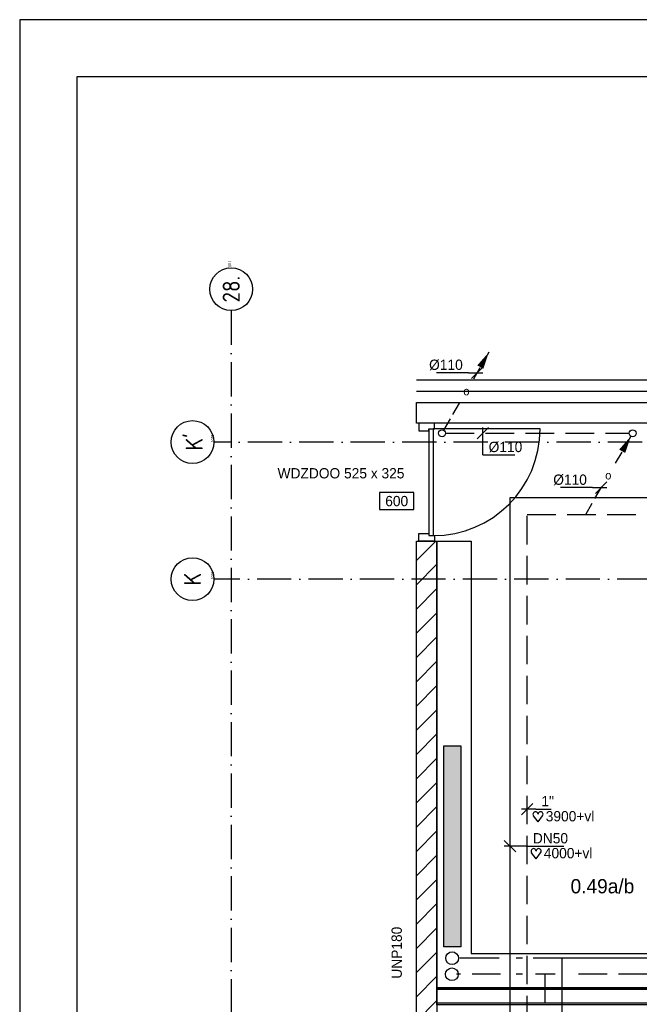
# Model space of a CAD drawing. Extents: x 25315 to 170951, y 867852 to 951952.
# Tile 25 of 119: x 25315 to 36156, y 934719 to 951952. Entities that reach past the tile are written whole.
import ezdxf
from ezdxf.enums import TextEntityAlignment as Align

# ---------------------------------------------------------------- set-up
doc = ezdxf.new("R2010")
doc.units = 0
doc.header["$LTSCALE"] = 100
for name, pattern in [('2322107', [2000, 1000, 1000]), ('2322108', [7, 5, -2]), ('2322123', [45, 5, -2, 5, -2, 5, -2, 5, -2, 5, -2, 5, -5]), ('DASHDOT', [9, 6, -1.5, 0, -1.5])]:
    doc.linetypes.add(name, pattern=pattern)
doc.layers.get('0').update_dxf_attribs({"linetype": 'CONTINUOUS'})
for name, color, linetype in [('00KAD025', 2, 'CONTINUOUS'), ('00KAD070', 5, 'CONTINUOUS'), ('AL$7----_STRAMIEN', 1, 'DASHDOT'), ('ALN-----_BLOCKNAAM', 2, 'CONTINUOUS'), ('BOUW', 8, 'CONTINUOUS'), ('WL5233--', 4, 'CONTINUOUS'), ('WL561---', 4, 'CONTINUOUS'), ('WL561---_AANVOER', 4, 'CONTINUOUS'), ('WL561---_RETOUR', 4, 'CONTINUOUS'), ('WL570---', 3, 'CONTINUOUS'), ('WM5233--', 1, 'CONTINUOUS'), ('WM561---', 1, 'CONTINUOUS'), ('WM570---', 1, 'CONTINUOUS')]:
    doc.layers.add(name, color=color, linetype=linetype)
doc.styles.add('BURO-018', font='BUROFONT.shx', dxfattribs={"height": 180})
doc.styles.add('BURO-025', font='BUROFONT.shx', dxfattribs={"height": 250})
doc.styles.get("Standard").update_dxf_attribs({"font": 'ISOCP'})

# ---------------------------------------------------------------- blocks, each defined once
blk = doc.blocks.new('LDV1123')
at = {"color": 0, "linetype": 'CONTINUOUS'}
for p, q in [((6.75, 11.69), (5.81, 10.07)), ((5.44, 9.42), (4.5, 7.79)), ((1.56, 2.71), (2.5, 4.33)), ((0.25, 0.43), (1.19, 2.06))]:
    blk.add_line(p, q, dxfattribs=at)
blk.add_lwpolyline([(6.75, 11.69, 0, 1, 0), (5.5, 9.53, 1, 1, 0)], format="xyseb", dxfattribs=at)
blk.add_circle((0, 0), 0.5, dxfattribs=at)
at = {"color": 0, "linetype": 'CONTINUOUS', "style": 'BURO-018'}
blk.add_attdef('LD_TEXT1', text='', height=1.8, dxfattribs=at).set_placement((3.5, 6.06), align=Align.MIDDLE)
blk = doc.blocks.new('LDV4123')
at = {"color": 0, "linetype": 'CONTINUOUS'}
for p, q in [((-0.25, -0.43), (-1.19, -2.06)), ((-1.56, -2.71), (-2.5, -4.33)), ((-5.44, -9.42), (-4.5, -7.79)), ((-6.75, -11.69), (-5.81, -10.07))]:
    blk.add_line(p, q, dxfattribs=at)
blk.add_lwpolyline([(-0.25, -0.43, 0, 1, 0), (-1.5, -2.6, 1, 1, 0)], format="xyseb", dxfattribs=at)
blk.add_circle((0, 0), 0.5, dxfattribs=at)
at = {"color": 0, "linetype": 'CONTINUOUS', "style": 'BURO-018'}
blk.add_attdef('LD_TEXT1', text='', height=1.8, dxfattribs=at).set_placement((-3.5, -6.06), align=Align.MIDDLE)
blk = doc.blocks.new('2322401')
at = {"color": 0, "linetype": 'CONTINUOUS'}
for p, q in [((-0.5, 0.5, 1), (-0.5, 0.5)), ((-0.5, 0.5, 1), (-0.5, -0.5, 1)), ((0.5, 0.5, 1), (-0.5, 0.5, 1)), ((0.5, 0.5), (-0.5, 0.5)), ((-0.5, 0.5), (-0.5, -0.5)), ((0.5, 0.5, 1), (0.5, 0.5)), ((0.5, -0.5, 1), (0.5, 0.5, 1)), ((0.5, -0.5), (0.5, 0.5)), ((-0.5, -0.5, 1), (-0.5, -0.5)), ((-0.5, -0.5, 1), (0.5, -0.5, 1)), ((-0.5, -0.5), (0.5, -0.5)), ((0.5, -0.5, 1), (0.5, -0.5))]:
    blk.add_line(p, q, dxfattribs=at)
blk = doc.blocks.new('CVHATCH1')
at = {"color": 0, "linetype": 'CONTINUOUS'}
blk.add_solid([(-0.5, -0.5), (0.5, -0.5), (-0.5, 0.5), (0.5, 0.5)], dxfattribs=at)
blk = doc.blocks.new('1011')
at = {"layer": 'AL$7----_STRAMIEN', "color": 7, "linetype": 'CONTINUOUS'}
blk.add_circle((-750, 0), 750, dxfattribs=at)
at = {"layer": 'ALN-----_BLOCKNAAM', "linetype": 'CONTINUOUS'}
blk.add_text('1011', height=100, dxfattribs=at).set_placement((0, 0))
blk = doc.blocks.new('1010')
at = {"layer": 'AL$7----_STRAMIEN', "color": 7, "linetype": 'CONTINUOUS'}
blk.add_circle((0, 750), 750, dxfattribs=at)
at = {"layer": 'ALN-----_BLOCKNAAM', "linetype": 'CONTINUOUS'}
blk.add_text('1010', height=100, dxfattribs=at).set_placement((0, 0))
blk = doc.blocks.new('*U403', base_point=(27613.7, 20605.2))
at = {"color": 0, "linetype": 'CONTINUOUS'}
for p, q in [((27663.7, 20655.2), (27563.7, 20555.2)), ((27688.7, 20605.2), (27563.7, 20605.2)), ((27688.7, 20605.2), (27823.7, 20605.2))]:
    blk.add_line(p, q, dxfattribs=at)
at = {"color": 0, "linetype": 'CONTINUOUS', "style": 'BURO-018'}
blk.add_text('1"', height=90, dxfattribs=at).set_placement((27738.7, 20630.2))
blk = doc.blocks.new('*U404', base_point=(27463.7, 20280.2))
at = {"color": 0, "linetype": 'CONTINUOUS'}
for p, q in [((27513.7, 20230.2), (27413.7, 20330.2)), ((27613.7, 20280.2), (27413.7, 20280.2)), ((27613.7, 20280.2), (27933.6, 20280.2))]:
    blk.add_line(p, q, dxfattribs=at)
at = {"color": 0, "linetype": 'CONTINUOUS', "style": 'BURO-018'}
blk.add_text('DN50', height=90, dxfattribs=at).set_placement((27663.7, 20305.2))
blk = doc.blocks.new('*U405', base_point=(27175.3, 24424.1))
at = {"color": 0, "linetype": 'CONTINUOUS'}
for p, q in [((27225.3, 24474.1), (27125.3, 24374.1)), ((27100.3, 24424.1), (26820.3, 24424.1)), ((27100.3, 24424.1), (27225.3, 24424.1))]:
    blk.add_line(p, q, dxfattribs=at)
at = {"color": 0, "linetype": 'CONTINUOUS', "style": 'BURO-018'}
blk.add_text('%%c110', height=90, dxfattribs=at).set_placement((27050.3, 24449.1), align=Align.RIGHT)
blk = doc.blocks.new('*U406', base_point=(28261.3, 23418.4))
at = {"color": 0, "linetype": 'CONTINUOUS'}
for p, q in [((28311.3, 23468.4), (28211.3, 23368.4)), ((28186.3, 23418.4), (27906.3, 23418.4)), ((28186.3, 23418.4), (28311.3, 23418.4))]:
    blk.add_line(p, q, dxfattribs=at)
at = {"color": 0, "linetype": 'CONTINUOUS', "style": 'BURO-018'}
blk.add_text('%%c110', height=90, dxfattribs=at).set_placement((28136.3, 23443.4), align=Align.RIGHT)
blk = doc.blocks.new('*U407', base_point=(27226.8, 23894.6))
at = {"color": 0, "linetype": 'CONTINUOUS'}
for p, q in [((27276.8, 23944.6), (27176.8, 23844.6)), ((27226.8, 23704.6), (27226.8, 23944.6)), ((27226.8, 23704.6), (27506.8, 23704.6))]:
    blk.add_line(p, q, dxfattribs=at)
at = {"color": 0, "linetype": 'CONTINUOUS', "style": 'BURO-018'}
blk.add_text('%%c110', height=90, dxfattribs=at).set_placement((27276.8, 23729.6))
blk = doc.blocks.new('HART')
at = {"color": 1}
for q in [(-39.7, 52.4), (39.7, 52.4)]:
    blk.add_line((0, 0), q, dxfattribs=at)
for centre, start, end in [((-22.1, 65.7), 0, 217.18669), ((22.1, 65.7), 322.81331, 180)]:
    blk.add_arc(centre, 22.1, start, end, dxfattribs=at)
blk = doc.blocks.new('LU-ORND')
at = {"color": 0, "linetype": 'CONTINUOUS'}
for p, q in [((-3, 1.5), (-3, -1.5)), ((3, 1.5), (-3, 1.5)), ((3, -1.5), (3, 1.5)), ((-3, -1.5), (3, -1.5))]:
    blk.add_line(p, q, dxfattribs=at)

msp = doc.modelspace()

# ---------------------------------------------------------------- hatches: boundary and pattern name
at = {"layer": 'BOUW'}
h = msp.add_hatch(dxfattribs=at)
h.set_pattern_fill('PREFBET', color=256, scale=2, style=0)
h.set_pattern_definition([(45, (-20420.1, 793926.38), (-212.13203, 212.13203), [])])
h.paths.add_polyline_path([(32615.3, 942824.3), (32615.3, 922528.6), (32255.3, 922528.6), (32255.3, 942824.3)])
h = msp.add_hatch(dxfattribs=at)
h.set_pattern_fill('PREFBET', color=256, scale=2, style=0)
h.set_pattern_definition([(45, (-20420.1, 793926.38), (-212.13203, 212.13203), [])])
h.paths.add_polyline_path([(32615.3, 942824.3), (32615.3, 922528.6), (32255.3, 922528.6), (32255.3, 942824.3)])

# ---------------------------------------------------------------- linework, layer by layer
at = {"layer": '00KAD025', "linetype": 'CONTINUOUS'}
for p, q in [((170950.7, 951952.4), (25314.7, 951952.4)), ((25314.7, 951952.4), (25314.7, 867852.4))]:
    msp.add_line(p, q, dxfattribs=at)
at = {"layer": '00KAD070', "linetype": 'CONTINUOUS'}
for p, q in [((169950.7, 950952.4), (26314.7, 950952.4)), ((26314.7, 950952.4), (26314.7, 868852.4))]:
    msp.add_line(p, q, dxfattribs=at)
at = {"layer": 'AL$7----_STRAMIEN', "color": 1}
for p, q in [((29015.3, 946859.8), (29015.3, 918269.2)), ((40706.2, 944560.3), (28713.6, 944560.3)), ((50769.6, 942160.3), (28713.6, 942160.3))]:
    msp.add_line(p, q, dxfattribs=at)
at = {"layer": 'BOUW'}
msp.add_line((48095.3, 945640.3), (32255.3, 945640.3), dxfattribs=at)
for points in [[(32255.3, 945450.3), (47863.3, 945450.3), (47863.3, 934708.6)], [(32255.3, 945250.3), (47663.3, 945250.3), (47663.3, 934708.6)], [(32574.3, 944890.3), (32296.3, 944890.3), (32296.3, 944756.3), (32472.3, 944756.3), (32472.3, 944790.3), (32574.3, 944790.3), (32574.3, 944890.3)], [(32472.3, 944790.3), (32472.3, 942922.3)], [(34420.3, 944790.3), (32552.3, 944790.3)], [(32552.3, 944790.3), (32552.3, 942922.3)], [(32574.3, 942822.3), (32296.3, 942822.3), (32296.3, 942956.3), (32472.3, 942956.3), (32472.3, 942922.3), (32574.3, 942922.3), (32574.3, 942822.3)], [(45235.3, 934978.6), (32615.3, 934978.6)], [(45235.3, 934738.6), (32615.3, 934738.6)]]:
    msp.add_lwpolyline(points, dxfattribs=at)
for points in [[(32255.3, 945250.3), (47663.3, 945250.3), (47663.3, 944890.3), (32255.3, 944890.3)], [(32615.3, 942824.3), (32615.3, 922528.6), (32255.3, 922528.6), (32255.3, 942824.3)], [(32615.3, 942824.3), (32615.3, 922528.6), (32255.3, 922528.6), (32255.3, 942824.3)], [(32615.3, 942824.3), (33215.3, 942824.3), (33215.3, 935608.6), (45235.3, 935608.6), (45235.3, 935008.6), (32615.3, 935008.6)], [(45235.3, 934708.6), (32615.3, 934708.6), (32615.3, 935008.6), (45235.3, 935008.6)]]:
    msp.add_lwpolyline(points, close=True, dxfattribs=at)
msp.add_arc((32552.3, 944790.3), 1868, 270, 0, dxfattribs=at)
at = {"layer": 'WL5233--', "linetype": '2322123'}
msp.add_line((32766.6, 944714), (35978.5, 944714), dxfattribs=at)
at = {"layer": 'WL561---', "color": 1}
for centre in [(32881.5, 935525.9), (32876.1, 935245.5)]:
    msp.add_circle(centre, 111.3, dxfattribs=at)
at = {"layer": 'WL561---_AANVOER', "linetype": '2322107'}
for p, q in [((33894, 918269.2), (33894, 943591.2)), ((33894, 943591.2), (36814.7, 943591.2)), ((33017.6, 935533.2), (33707.1, 935533.2)), ((34001.8, 935533.2), (34115.1, 935533.2)), ((34296.4, 935533.2), (46803, 935533.2)), ((34801.5, 935533.2), (34801.5, 918269.2))]:
    msp.add_line(p, q, dxfattribs=at)
at = {"layer": 'WL561---_RETOUR', "linetype": '2322108'}
for p, q in [((34194, 943291.2), (40990.7, 943291.2)), ((34194, 918269.2), (34194, 943291.2)), ((33729.8, 935247), (32956.4, 935247)), ((34115.1, 935247), (34001.8, 935247)), ((34681.8, 935247), (34341.8, 935247)), ((34501.5, 935247), (34501.5, 918269.2)), ((46795.2, 935247), (34953.8, 935247))]:
    msp.add_line(p, q, dxfattribs=at)

# ---------------------------------------------------------------- block references
at = {"layer": 'AL$7----_STRAMIEN'}
ref = msp.add_blockref('1011', (29015.3, 947609.8), dxfattribs=dict(at, xscale=0.5, yscale=0.5, zscale=0.5, rotation=90))
ref.add_attrib('STR-NAAM', '28.', dxfattribs={"color": 3, "linetype": 'CONTINUOUS', "height": 300, "rotation": 90}).set_placement((29015.3, 947234.8), align=Align.MIDDLE)
ref = msp.add_blockref('1010', (28713.6, 944560.3), dxfattribs=dict(at, xscale=0.5, yscale=0.5, zscale=0.5, rotation=90))
ref.add_attrib('STR-NAAM', "K'", dxfattribs={"color": 3, "linetype": 'CONTINUOUS', "height": 300, "rotation": 90}).set_placement((28338.6, 944560.3), align=Align.MIDDLE)
ref = msp.add_blockref('1010', (28713.6, 942160.3), dxfattribs=dict(at, xscale=0.5, yscale=0.5, zscale=0.5, rotation=90))
ref.add_attrib('STR-NAAM', 'K', dxfattribs={"color": 3, "linetype": 'CONTINUOUS', "height": 300, "rotation": 90}).set_placement((28338.6, 942160.3), align=Align.MIDDLE)
at = {"layer": 'WL5233--', "color": 2}
ref = msp.add_blockref('LDV1123', (32705.9, 944714), dxfattribs=dict(at, xscale=121.5, yscale=121.5, zscale=121.5))
ref.add_attrib('LD_TEXT1', 'o', dxfattribs={"layer": '0', "color": 1, "linetype": 'CONTINUOUS', "height": 145.8, "style": 'BURO-018'}).set_placement((33131.1, 945450.5), align=Align.MIDDLE)
ref = msp.add_blockref('LDV4123', (36039.2, 944714), dxfattribs=dict(at, xscale=121.5, yscale=121.5, zscale=121.5))
ref.add_attrib('LD_TEXT1', 'o', dxfattribs={"layer": '0', "color": 1, "linetype": 'CONTINUOUS', "height": 145.8, "style": 'BURO-018'}).set_placement((35614, 943977.4), align=Align.MIDDLE)
at = {"layer": 'WL561---', "xscale": -3520, "yscale": 300, "rotation": 90.0000000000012}
for name, zscale in [('2322401', 600), ('CVHATCH1', 3520)]:
    msp.add_blockref(name, (32885.1, 937485.1, 240), dxfattribs=dict(at, zscale=zscale))
at = {"layer": 'WL570---', "color": 1, "xscale": 2, "yscale": 2, "zscale": 2}
for p in [(34384.3, 937913.7), (34350.9, 937267.7)]:
    msp.add_blockref('HART', p, dxfattribs=at)
at = {"layer": 'WM5233--', "xscale": 2, "yscale": 2, "zscale": 2}
for name, p in [('*U405', (33317.3, 945772.9)), ('*U407', (33420.3, 944714)), ('*U406', (35489.3, 943761.5))]:
    msp.add_blockref(name, p, dxfattribs=at)
at = {"layer": 'WM561---', "xscale": 2, "yscale": 2, "zscale": 2}
for name, p in [('*U403', (34194, 938135)), ('*U404', (33894, 937485.2))]:
    msp.add_blockref(name, p, dxfattribs=at)
at = {"layer": 'WM570---'}
ref = msp.add_blockref('LU-ORND', (31911.6, 943526.5), dxfattribs=dict(at, xscale=100, yscale=100, zscale=100))
ref.add_attrib('LU_TEXT1', '600', dxfattribs={"layer": '0', "color": 1, "linetype": 'CONTINUOUS', "height": 180, "style": 'BURO-018'}).set_placement((31911.6, 943526.5), align=Align.MIDDLE)

# ---------------------------------------------------------------- texts
at = {"layer": 'BOUW', "color": 1, "style": 'BURO-018'}
msp.add_text('WDZDOO 525 x 325', height=180, dxfattribs=at).set_placement((29826.6, 943923.5))
at = {"layer": 'BOUW', "style": 'BURO-025'}
msp.add_text('0.49a/b', height=250, dxfattribs=at).set_placement((34953.5, 936660.8))
at = {"layer": 'BOUW', "color": 1, "style": 'BURO-018'}
msp.add_text('UNP180', height=180, rotation=90, dxfattribs=at).set_placement((32001.2, 935167.1))
at = {"layer": 'WL570---', "color": 1, "style": 'BURO-018'}
for s, p in [('3900+vl', (34519.4, 937920.5)), ('4000+vl', (34486, 937274.4))]:
    msp.add_text(s, height=180, dxfattribs=at).set_placement(p)

doc.saveas('drawing.dxf')
